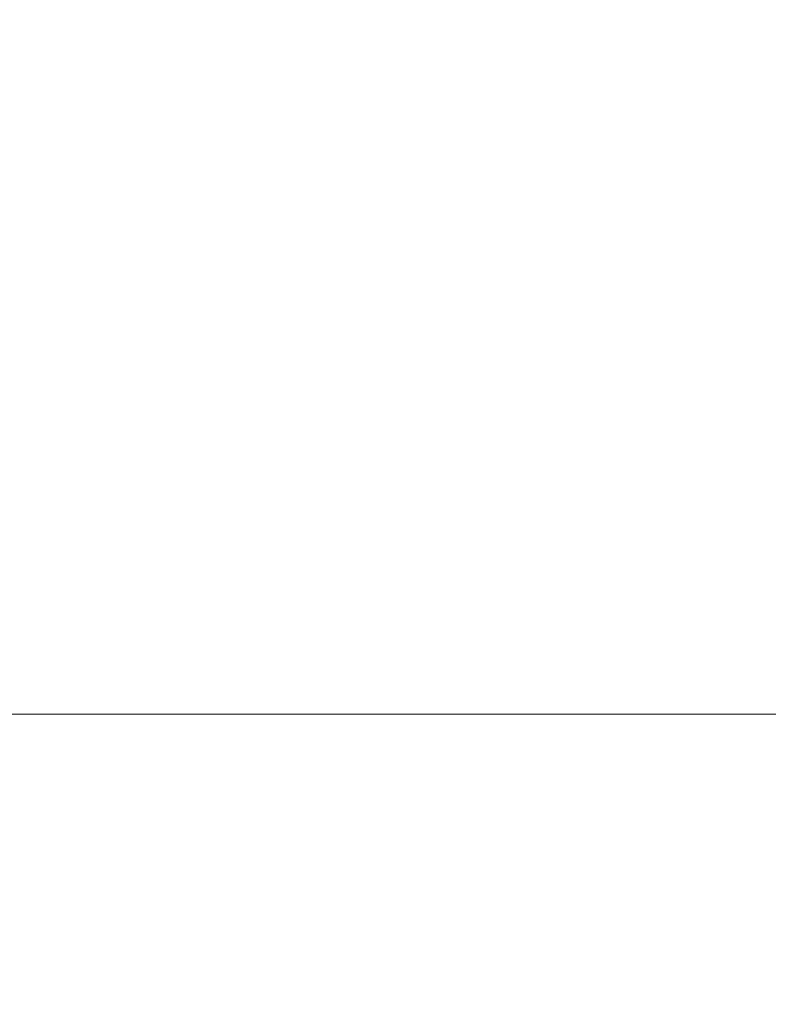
# Model space of a CAD drawing. Header units: centimetres. Extents: x -1631 to 1829, y -257 to 3158.
# Tile 23 of 128: x -546 to -518, y 1493 to 1530. Entities that reach past the tile are written whole.
import ezdxf

# ---------------------------------------------------------------- set-up
doc = ezdxf.new("R2010")
doc.units = ezdxf.units.CM
doc.linetypes.add('Dash', pattern=[60, 30, -30])
doc.layers.add('A-DETL', color=90, linetype='Continuous', lineweight=9)
doc.layers.add('A-DETL-THIN', color=151, linetype='Continuous', lineweight=9)

msp = doc.modelspace()

# ---------------------------------------------------------------- linework, layer by layer
at = {"layer": 'A-DETL', "linetype": 'Dash', "lineweight": 25}
for points, knots in [([(-552.773, 2638.575), (-478.908, 2638.575), (-476.079, 2638.575), (-439.123, 2638.575), (-439.123, 2601.619), (-439.123, 2598.79), (-439.123, 2573.539), (-439.123, 1655.824), (-439.123, 1618.868), (-439.123, 1616.04), (-439.123, 1512.359), (-439.123, 1509.531), (-439.123, 1472.575), (-476.079, 1472.575), (-478.908, 1472.575), (-555.623, 1472.575)], [0, 0, 0, 0, 1.242892, 2.082132, 2.921372, 3.63261, 13.975949, 24.692511, 35.163852, 36.732804, 37.928533, 39.497485, 40.336725, 41.175965, 42.450024, 42.450024, 42.450024, 42.450024]), ([(-555.623, 1472.575), (-478.908, 1472.575), (-476.079, 1472.575), (-439.123, 1472.575), (-439.123, 1435.619), (-439.123, 1432.79), (-439.123, 1329.11), (-439.123, 1326.281), (-439.123, 1289.326), (-402.167, 1289.326), (-399.339, 1289.326), (54.377, 1289.326), (347.204, 1289.326), (391.666, 1289.326), (418.55, 1316.21), (413.877, 1393.928), (413.877, 1663.126)], [0, 0, 0, 0, 1.274059, 2.1133, 2.95254, 4.521491, 5.717221, 7.286172, 8.125412, 8.964652, 14.361634, 22.556861, 31.207392, 35.311818, 37.065318, 41.276562, 41.276562, 41.276562, 41.276562])]:
    msp.add_open_spline(points, degree=3, knots=knots, dxfattribs=at)
at = {"layer": 'A-DETL-THIN'}
msp.add_line((-1199.353, 1504.231), (-393.635, 1504.231), dxfattribs=at)

doc.saveas('drawing.dxf')
